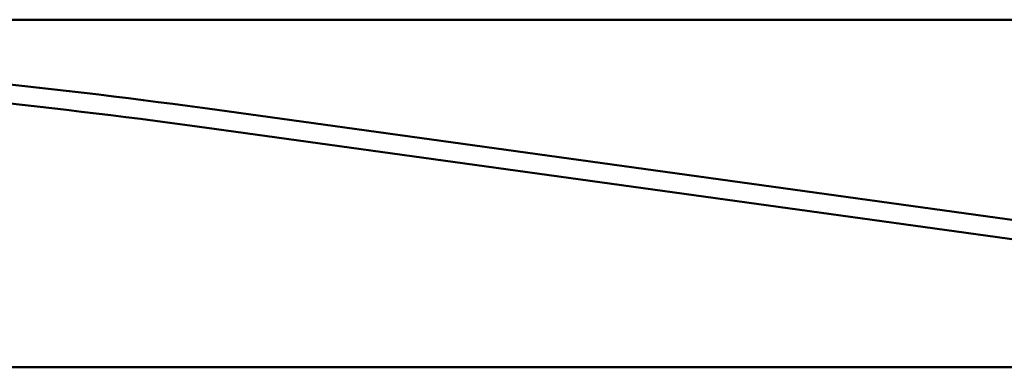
# Model space of a CAD drawing. Header units: inches. Extents: x 1.9 to 64.4, y 1.6 to 69.2.
# Tile 54 of 195: x 28.1 to 30.9, y 42 to 43. Entities that reach past the tile are written whole.
import ezdxf

# ---------------------------------------------------------------- set-up
doc = ezdxf.new("R2010")
doc.units = ezdxf.units.IN
doc.header["$MEASUREMENT"] = 0
doc.layers.add('Visible (ANSI)', color=7, linetype='Continuous', lineweight=50)

msp = doc.modelspace()

# ---------------------------------------------------------------- linework, layer by layer
at = {"layer": 'Visible (ANSI)'}
for p, q in [((21.545, 42.9663), (53.3725, 42.9663)), ((28.6829, 42.7067), (32.3616, 42.1989)), ((32.3527, 42.1431), (28.6742, 42.6525)), ((21.835, 41.9663), (45.3187, 41.9663))]:
    msp.add_line(p, q, dxfattribs=at)
for centre, radius, start, end in [((25.9437, 22.8634), 20.0315, 82.14037, 90), ((25.9351, 22.8727), 19.9685, 82.11588, 89.9755)]:
    msp.add_arc(centre, radius, start, end, dxfattribs=at)

doc.saveas('drawing.dxf')
